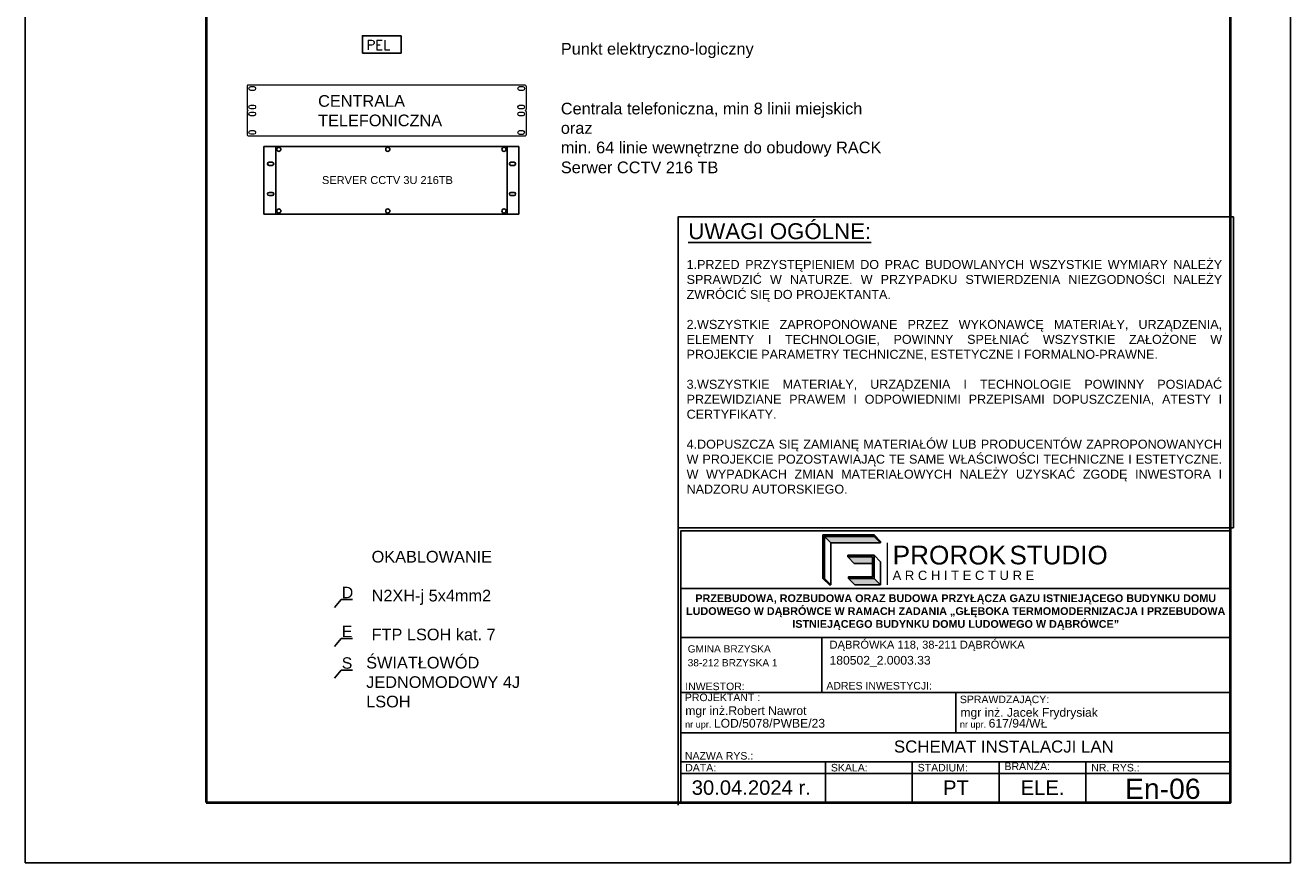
# Model space of a CAD drawing. Header units: millimetres. Extents: x 22250 to 51280, y -5012 to 7692.
# Tile 111 of 183: x 50230 to 51280, y 154 to 848. Entities that reach past the tile are written whole.
import ezdxf

# ---------------------------------------------------------------- set-up
doc = ezdxf.new("R2010")
doc.units = ezdxf.units.MM
for name, color, linetype in [('-RAMKI', 250, 'Continuous'), ('00 CCTV IP - MIWI', 10, 'Continuous'), ('00 KD-SSWiN PROTAGE', 251, 'Continuous'), ('E_Gniazda', 1, 'Continuous'), ('EATON', 255, 'Continuous')]:
    doc.layers.add(name, color=color, linetype=linetype)
doc.styles.add('CGothic', font='GOTHIC.TTF')
doc.styles.add('romans', font='romans.shx')
doc.styles.get("Standard").update_dxf_attribs({"font": 'arial.ttf'})

# ---------------------------------------------------------------- blocks, each defined once
blk = doc.blocks.new('*U957')
for p, q in [((-1, 5.26), (-1, 1)), ((-1, 3), (-1, 4))]:
    blk.add_line(p, q)
blk.add_lwpolyline([(-21, 0), (0, 0), (0, 29.7), (-21, 29.7)], close=True)
at = {"lineweight": 40}
blk.add_lwpolyline([(-18, 1), (-1, 1), (-1, 28.7), (-18, 28.7)], close=True, dxfattribs=at)
blk = doc.blocks.new('LOGO_PROROK')
h = blk.add_hatch(color=256)
h.dxf.hatch_style = 1
h.paths.add_polyline_path([(302, 572), (302, 588), (35, 588), (35, 121), (52, 121), (52, 572)])
h = blk.add_hatch(color=117)
h.dxf.hatch_style = 1
h.paths.add_polyline_path([(52, 572), (122, 502), (388, 502), (318, 572)])
h = blk.add_hatch(color=256)
h.dxf.hatch_style = 1
h.paths.add_polyline_path([(302, 588), (302, 572), (318, 572), (585, 572), (585, 588)])
h.paths.add_polyline_path([(585, 121), (585, 369), (302, 369), (302, 352), (568, 352), (568, 137), (310, 137), (310, 121)])
h = blk.add_hatch(color=117)
h.dxf.hatch_style = 1
h.paths.add_polyline_path([(318, 572), (388, 502), (655, 502), (585, 572)])
h = blk.add_hatch(color=256)
h.dxf.hatch_style = 1
h.paths.add_polyline_path([(585, 588), (585, 572), (655, 502), (655, 518)])
h = blk.add_hatch(color=117)
h.dxf.hatch_style = 1
h.paths.add_polyline_path([(568, 352), (302, 352), (372, 282), (568, 282)])
h = blk.add_hatch(color=117)
h.dxf.hatch_style = 1
h.paths.add_polyline_path([(52, 121), (35, 121), (105, 51), (122, 51)])
h = blk.add_hatch(color=117)
h.dxf.hatch_style = 1
h.paths.add_polyline_path([(655, 51), (585, 121), (310, 121), (380, 51)])
for p, q in [((52, 572), (122, 502)), ((302, 572), (302, 588)), ((585, 588), (655, 518)), ((585, 572), (655, 502)), ((122, 502), (388, 502)), ((122, 502), (122, 51)), ((388, 502), (655, 502)), ((655, 502), (655, 518)), ((302, 369), (302, 352)), ((459, 369), (302, 369)), ((302, 352), (372, 282)), ((459, 352), (302, 352)), ((372, 282), (568, 282)), ((585, 369), (655, 299)), ((655, 51), (655, 299)), ((35, 121), (105, 51)), ((52, 121), (122, 51)), ((122, 51), (105, 51)), ((310, 121), (380, 51)), ((380, 51), (655, 51)), ((585, 121), (655, 51))]:
    blk.add_line(p, q)
at = {"lineweight": 20}
blk.add_line((724, 502), (724, 51), dxfattribs=at)
for points in [[(318, 572), (302, 572), (302, 572), (52, 572), (52, 121), (35, 121), (35, 588), (585, 588), (585, 572), (318, 572)], [(568, 352), (459, 352), (459, 369), (585, 369), (585, 121), (310, 121), (310, 137), (568, 137)]]:
    blk.add_lwpolyline(points, close=True)
at = {"insert": (784, 472), "char_height": 201.4, "attachment_point": 1}
blk.add_mtext_dynamic_manual_height_columns('PROROK', width=3506.2, gutter_width=10.9, heights=[0], dxfattribs=at)
at = {"color": 117, "insert": (2039, 472), "char_height": 200, "attachment_point": 1}
blk.add_mtext_dynamic_manual_height_columns('STUDIO', width=3506.2, gutter_width=10.9, heights=[0], dxfattribs=at)
at = {"lineweight": 20, "insert": (784, 204), "char_height": 100, "attachment_point": 1}
blk.add_mtext_dynamic_manual_height_columns('A R C H I T E C T U R E', width=3506.2, gutter_width=10.9, heights=[0], dxfattribs=at)
blk = doc.blocks.new('RAMKA1')
for p, q in [((598.49, 580.51), (693.49, 580.51)), ((598.49, 572.05), (693.49, 572.05)), ((622.87, 562.55), (622.87, 572.05)), ((598.49, 562.55), (693.49, 562.55)), ((645.99, 562.55), (645.99, 555.55)), ((598.49, 555.55), (693.49, 555.55)), ((598.49, 550.55), (693.49, 550.55)), ((623.49, 550.55), (623.49, 543.55)), ((638.49, 550.55), (638.49, 543.55)), ((653.49, 550.55), (653.49, 543.55)), ((668.49, 550.55), (668.49, 543.55)), ((598.49, 548.55), (693.49, 548.55))]:
    blk.add_line(p, q)
for points in [[(597.99, 591.01), (693.99, 591.01), (693.99, 644.74), (597.99, 644.74)], [(598.49, 543.55), (598.49, 590.51), (693.49, 590.51), (693.49, 543.55)]]:
    blk.add_lwpolyline(points, close=True)
blk.add_lwpolyline([(597.99, 543.05), (597.99, 591.01), (693.99, 591.01)])
at = {"xscale": 0.01609849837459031, "yscale": 0.01609849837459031, "zscale": 0.01609849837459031}
blk.add_blockref('LOGO_PROROK', (622.46, 580.31), dxfattribs=at)
at = {"layer": '-RAMKI', "attachment_point": 1}
for s, insert, char_height, width, style in [('{\\fArial|b0|i0|c0|p34;\\LUWAGI OGÓLNE:}', (599.76, 643.65), 2.7519, 86.4064, 'CGothic'), ('\\pxqj;{\\fArial|b0|i0|c238|p34;\\W1;1.PRZED PRZYSTĘPIENIEM DO PRAC BUDOWLANYCH WSZYSTKIE WYMIARY NALEŻY SPRAWDZIĆ W NATURZE. W PRZYPADKU STWIERDZENIA NIEZGODNOŚCI NALEŻY ZWRÓCIĆ SIĘ DO PROJEKTANTA.\\P\\P2.WSZYSTKIE ZAPROPONOWANE PRZEZ WYKONAWCĘ MATERIAŁY, URZĄDZENIA, ELEMENTY I TECHNOLOGIE, POWINNY SPEŁNIAĆ WSZYSTKIE ZAŁOŻONE W PROJEKCIE PARAMETRY TECHNICZNE, ESTETYCZNE I FORMALNO-PRAWNE.\\P\\P3.WSZYSTKIE MATERIAŁY, URZĄDZENIA I TECHNOLOGIE POWINNY POSIADAĆ PRZEWIDZIANE PRAWEM I ODPOWIEDNIMI PRZEPISAMI DOPUSZCZENIA, ATESTY I CERTYFIKATY.\\P\\P4.DOPUSZCZA SIĘ ZAMIANĘ MATERIAŁÓW LUB PRODUCENTÓW ZAPROPONOWANYCH W PROJEKCIE POZOSTAWIAJĄC TE SAME WŁAŚCIWOŚCI TECHNICZNE I ESTETYCZNE. W WYPADKACH ZMIAN MATERIAŁOWYCH NALEŻY UZYSKAĆ ZGODĘ INWESTORA I NADZORU AUTORSKIEGO.}', (599.47, 637.3), 1.55283, 92.3017, 'romans')]:
    blk.add_mtext(s, dxfattribs=dict(at, insert=insert, char_height=char_height, width=width, style=style))
for s, width, heights, insert, char_height, attachment_point in [('\\pxsm1;{\\fArial|b1|i0|c238|p34;PRZEBUDOWA, ROZBUDOWA ORAZ BUDOWA PRZYŁĄCZA GAZU ISTNIEJĄCEGO BUDYNKU DOMU LUDOWEGO W DĄBRÓWCE W RAMACH ZADANIA „GŁĘBOKA TERMOMODERNIZACJA I PRZEBUDOWA ISTNIEJĄCEGO BUDYNKU DOMU LUDOWEGO W DĄBRÓWCE”}', 95, [24.29], (645.99, 579.5), 1.33333, 2), ('\\pxa0.25,sm1.15;{\\H0.91667x;DĄBRÓWKA 118, 38-211 DĄBRÓWKA}\\P\\pa0,s*;180502_2.0003.33', 68.3598, [0], (624.18, 571.5), 1.5, 1), ('\\pxa0.25,sm1.15;{\\H0.83333x;GMINA BRZYSKA\\P\\pa0,s*;38-212 BRZYSKA 1}', 46.9954, [0], (599.66, 570.71), 1.5, 1), ('ADRES INWESTYCJI:', 28.4215, [0], (623.63, 564.36), 1.3, 1), ('PROJEKTANT :', 28.4215, [0], (599.17, 562.35), 1.3, 1), ('INWESTOR:', 28.4215, [0], (599.23, 564.25), 1.3, 1), ('SPRAWDZAJĄCY:', 28.4215, [0], (646.71, 562), 1.3, 1), ('mgr inż.Robert Nawrot', 32.615, [0], (599.24, 560.16), 1.5, 1), ('mgr inż. Jacek Frydrysiak', 28.4215, [0], (646.81, 559.85), 1.5, 1), ('\\pxa0.58333,sm1.15;{\\H0.75x;nr upr. }LOD/5078/PWBE/23', 47.9358, [0], (599.21, 557.98), 1.5, 1), ('\\pxa0.58333,sm1.15;{\\H0.75x;nr upr. }617/94/WŁ', 47.9358, [0], (646.71, 557.98), 1.5, 1), ('NAZWA RYS.:', 28.4215, [0], (599.18, 552.25), 1.3, 1), ('DATA:', 28.4215, [0], (599.23, 550.2), 1.3, 1), ('SKALA:', 28.4215, [0], (624.42, 550.2), 1.3, 1), ('STADIUM:', 28.4215, [0], (639.42, 550.2), 1.3, 1), ('BRANŻA:', 28.4215, [0], (654.42, 550.44), 1.3, 1), ('NR. RYS.:', 28.4215, [0], (669.42, 550.2), 1.3, 1), ('30.04.2024 r.', 28.4215, [0], (610.65, 546.09), 2.5, 5), ('PT', 28.4215, [0], (646.04, 546.09), 2.5, 5), ('\\pxqc;ELE.', 15, [5], (661, 546.1), 2.5, 5)]:
    blk.add_mtext_dynamic_manual_height_columns(s, width=width, gutter_width=12.5, heights=heights, dxfattribs=dict(insert=insert, char_height=char_height, attachment_point=attachment_point))

msp = doc.modelspace()

# ---------------------------------------------------------------- linework, layer by layer
for p, q in [((50639.7, 747.8), (50428.2, 747.8)), ((50428.2, 747.8), (50428.2, 691.5)), ((50639.7, 691.5), (50639.7, 747.8)), ((50432.5, 734.6), (50435.1, 734.6)), ((50432.5, 732), (50435.1, 732)), ((50633.2, 734.6), (50635.8, 734.6)), ((50633.2, 732), (50635.8, 732)), ((50432.5, 709.6), (50435.1, 709.6)), ((50432.5, 707), (50435.1, 707)), ((50633.2, 709.6), (50635.8, 709.6)), ((50633.2, 707), (50635.8, 707)), ((50428.2, 691.5), (50639.7, 691.5)), ((50438, 691.6), (50447.7, 691.6))]:
    msp.add_line(p, q)
for centre, start, end in [((50432.5, 733.3), 90, 270), ((50435.1, 733.3), 270, 90), ((50633.2, 733.3), 90, 270), ((50635.8, 733.3), 270, 90), ((50432.5, 708.3), 90, 270), ((50435.1, 708.3), 270, 90), ((50633.2, 708.3), 90, 270), ((50635.8, 708.3), 270, 90)]:
    msp.add_arc(centre, 1.3, start, end)
at = {"layer": '00 CCTV IP - MIWI', "color": 234, "lineweight": 0}
for p, q in [((50645, 798.7), (50415.3, 798.7)), ((50414.3, 797.8), (50414.3, 778.5)), ((50646, 778.5), (50646, 797.7)), ((50414.3, 776.7), (50414.3, 757.4)), ((50646, 757.4), (50646, 776.6)), ((50415.3, 756.5), (50645, 756.5))]:
    msp.add_line(p, q, dxfattribs=at)
for points in [[(50417.3, 797.4), (50417.3, 797.4), (50419.9, 797.4, -0.401538), (50421.3, 796), (50421.3, 796), (50421.3, 795.7, -0.401538), (50419.9, 794.2), (50419.9, 794.2), (50417.3, 794.2, -0.401538), (50415.8, 795.7), (50415.8, 795.7), (50415.8, 795.9, -0.409645), (50417.3, 797.4), (50417.3, 797.4)], [(50640.4, 797.4), (50640.4, 797.4), (50643, 797.4, -0.401538), (50644.5, 795.9), (50644.5, 795.9), (50644.5, 795.7, -0.401538), (50643, 794.2), (50643, 794.2), (50640.4, 794.2, -0.401538), (50638.9, 795.7), (50638.9, 795.7), (50638.9, 795.9, -0.409645), (50640.4, 797.4), (50640.4, 797.4)], [(50417.3, 782.1), (50417.3, 782.1), (50419.9, 782.1, -0.401538), (50421.3, 780.6), (50421.3, 780.6), (50421.3, 780.3, -0.401538), (50419.9, 778.9), (50419.9, 778.9), (50417.3, 778.9, -0.401538), (50415.8, 780.3), (50415.8, 780.3), (50415.8, 780.6, -0.409645), (50417.3, 782.1), (50417.3, 782.1)], [(50640.4, 782), (50640.4, 782), (50643, 782, -0.401538), (50644.4, 780.6), (50644.4, 780.6), (50644.4, 780.3, -0.401538), (50643, 778.9), (50643, 778.9), (50640.4, 778.9, -0.401538), (50638.9, 780.3), (50638.9, 780.3), (50638.9, 780.5, -0.409645), (50640.4, 782), (50640.4, 782)], [(50417.3, 776.3), (50417.3, 776.3), (50419.9, 776.3, -0.401538), (50421.3, 774.9), (50421.3, 774.9), (50421.3, 774.6, -0.401538), (50419.9, 773.1), (50419.9, 773.1), (50417.3, 773.1, -0.401538), (50415.8, 774.6), (50415.8, 774.6), (50415.8, 774.8, -0.409645), (50417.3, 776.3), (50417.3, 776.3)], [(50640.4, 776.3), (50640.4, 776.3), (50643, 776.3, -0.401538), (50644.4, 774.8), (50644.4, 774.8), (50644.4, 774.5, -0.401538), (50643, 773.1), (50643, 773.1), (50640.4, 773.1, -0.401538), (50638.9, 774.5), (50638.9, 774.5), (50638.9, 774.8, -0.409645), (50640.4, 776.3), (50640.4, 776.3)], [(50417.3, 760.9), (50417.3, 760.9), (50419.9, 760.9, -0.401538), (50421.3, 759.5), (50421.3, 759.5), (50421.3, 759.2, -0.401538), (50419.9, 757.8), (50419.9, 757.8), (50417.3, 757.8, -0.401538), (50415.8, 759.2), (50415.8, 759.2), (50415.8, 759.4, -0.409645), (50417.3, 760.9), (50417.3, 760.9)], [(50640.4, 760.9), (50640.4, 760.9), (50643, 760.9, -0.401538), (50644.4, 759.5), (50644.4, 759.5), (50644.4, 759.2, -0.401538), (50643, 757.7), (50643, 757.7), (50640.4, 757.7, -0.401538), (50638.9, 759.2), (50638.9, 759.2), (50638.9, 759.4, -0.409645), (50640.4, 760.9), (50640.4, 760.9)]]:
    msp.add_lwpolyline(points, format="xyb", dxfattribs=at)
for centre, radius, start, end in [((50415.2, 797.8), 0.897, 85.7946, 184.1886), ((50645, 797.7), 0.96, 0.0106, 89.9726), ((50415.2, 778.6), 0.936, 181.4605, 271.4604), ((50415.2, 776.7), 0.897, 85.795, 184.1886), ((50645, 778.5), 0.96, 269.9881, 359.9953), ((50645, 776.6), 0.96, 0.0106, 89.9726), ((50415.2, 757.4), 0.936, 181.4605, 271.4604), ((50645, 757.4), 0.96, 269.9881, 359.9953)]:
    msp.add_arc(centre, radius, start, end, dxfattribs=at)
at = {"layer": '00 KD-SSWiN PROTAGE', "color": 7}
for p, q in [((50486.8, 365.1), (50492.2, 371.9)), ((50492.2, 371.9), (50501.7, 371.9)), ((50486.8, 332.8), (50492.2, 339.6)), ((50492.2, 339.6), (50501.7, 339.6)), ((50486.8, 306.6), (50492.2, 313.3)), ((50492.2, 313.3), (50501.7, 313.3))]:
    msp.add_line(p, q, dxfattribs=at)
at = {"layer": 'E_Gniazda', "color": 1, "linetype": 'ByBlock', "lineweight": -3, "ltscale": 20}
for q in [(50542.1, 839.5), (50509.9, 825.1)]:
    msp.add_line((50542.1, 825.1), q, dxfattribs=at)
at = {"layer": 'E_Gniazda'}
msp.add_lwpolyline([(50509.9, 825.1), (50509.9, 839.6), (50542.1, 839.5)], dxfattribs=at)
at = {"layer": 'EATON'}
msp.add_lwpolyline([(50438, 747.8), (50630, 747.8), (50630, 691.6), (50438, 691.6)], close=True, dxfattribs=at)
for centre in [(50440.6, 745.3), (50531, 745.3), (50627.4, 745.3), (50440.6, 694.2), (50531, 694.2), (50627.4, 694.2)]:
    msp.add_circle(centre, 1.73, dxfattribs=at)

# ---------------------------------------------------------------- block references
for name, p, xscale, yscale, zscale in [('*U957', (51280.2, 153.5), 50, 50, 50), ('RAMKA1', (47901.5, -2405.5), 4.800000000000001, 4.800000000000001, 4.800000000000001)]:
    msp.add_blockref(name, p, dxfattribs=dict(xscale=xscale, yscale=yscale, zscale=zscale))

# ---------------------------------------------------------------- texts
at = {"attachment_point": 5}
for s, width, gutter_width, heights, insert, char_height in [('\\pxqc;SCHEMAT INSTALACJI LAN', 380, 50, [7], (51042.2, 249.8), 10), ('En-06', 136.423, 60, [0], (51174.1, 214.7), 16.8)]:
    msp.add_mtext_dynamic_manual_height_columns(s, width=width, gutter_width=gutter_width, heights=heights, dxfattribs=dict(at, insert=insert, char_height=char_height))
at = {"layer": '00 CCTV IP - MIWI', "color": 7, "attachment_point": 1}
for s, insert, char_height, width in [('Punkt elektryczno-logiczny', (50674.6, 833.6), 9.677, 447.261), ('CENTRALA\\PTELEFONICZNA', (50473.2, 790.3), 9.677, 447.261), ('Centrala telefoniczna, min 8 linii miejskich \\Poraz\\Pmin. 64 linie wewnętrzne do obudowy RACK', (50674.6, 784), 9.677, 447.261), ('Serwer CCTV 216 TB', (50674.6, 735.2), 9.677, 447.261), ('SERVER CCTV 3U 216TB', (50476.4, 723.1), 6.54, 201.28), ('OKABLOWANIE\\P\\PN2XH-j 5x4mm2\\P\\PFTP LSOH kat. 7', (50517.6, 412.2), 9.677, 486.332), ('ŚWIATŁOWÓD \\PJEDNOMODOWY 4J\\PLSOH', (50513.1, 324.3), 9.677, 447.261)]:
    msp.add_mtext(s, dxfattribs=dict(at, insert=insert, char_height=char_height, width=width))
at = {"layer": '00 KD-SSWiN PROTAGE', "color": 7, "char_height": 1.89, "attachment_point": 1}
for s, insert in [('{\\H5x;D}', (50492.8, 382.4)), ('{\\H5x;E}', (50492.8, 350.1)), ('{\\H5x;S}', (50492.8, 323.9))]:
    msp.add_mtext_dynamic_manual_height_columns(s, width=3.6, gutter_width=0.04, heights=[0], dxfattribs=dict(at, insert=insert))
at = {"layer": 'E_Gniazda', "insert": (50513.4, 835.9), "char_height": 8, "width": 21.287, "attachment_point": 1, "rotation": 359.9654}
msp.add_mtext('{\\Fsimplex|c0;PEL}', dxfattribs=at)

doc.saveas('drawing.dxf')
